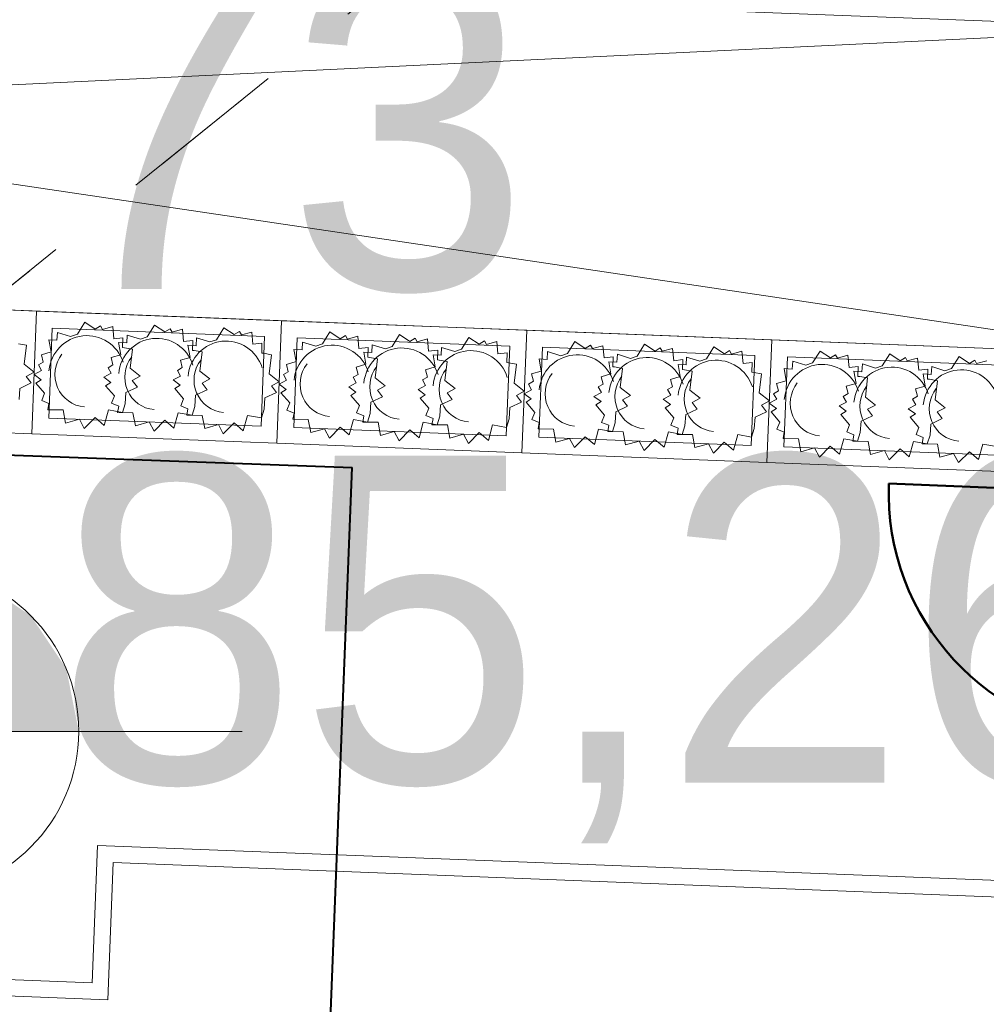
# Model space of a CAD drawing. Extents: x -134780 to 5540120, y 74663 to 5964901.
# Tile 41 of 71: x 5539596.28 to 5539599.83, y 5961331.86 to 5961335.47. Entities that reach past the tile are written whole.
import ezdxf

# ---------------------------------------------------------------- set-up
doc = ezdxf.new("R2010")
doc.units = 0
doc.header["$MEASUREMENT"] = 0
doc.set_wipeout_variables(frame=1)
doc.linetypes.add('L_0_03', pattern=[1, 0.5, -0.5])
for name, color, linetype, lineweight, true_color in [('217_kontur_klasyfikacyjny_Nr_Pióra__3', 7, 'Continuous', 18, 0xff6600), ('218_kontur_uzytku_gruntowego_Nr_Pióra__3', 7, 'Continuous', 18, 0xff6600), ('_woda2', 7, 'Continuous', 30, 0x0b2af4), ('Arch balustrady_Nr_Pióra__86', 7, 'Continuous', 50, 0x5555ff), ('Arch wyposarzenie_Nr_Pióra__4', 7, 'Continuous', 9, 0x029e21)]:
    doc.layers.add(name, color=color, linetype=linetype, lineweight=lineweight, true_color=true_color)
for name, color, linetype, lineweight in [('Arch drogi_Nr_Pióra__21', 7, 'Continuous', 9), ('Arch schody_Nr_Pióra__21', 7, 'Continuous', 9), ('INWENT RZĘDNE_Nr_Pióra__21', 7, 'Continuous', 9), ('mapa', 7, 'Continuous', 13), ('zasuwa_lub_zawor_Nr_Pióra__7', 7, 'Continuous', 13)]:
    doc.layers.add(name, color=color, linetype=linetype, lineweight=lineweight)
doc.layers.add('INWENT RZĘDNE', color=7, linetype='Continuous')
doc.styles.add('GENERATED_STYLE_1', font='txt')

# ---------------------------------------------------------------- blocks, each defined once
blk = doc.blocks.new('Koty wysokościowe_53', base_point=(-120140.6, 107003.6))
at = {"layer": 'INWENT RZĘDNE_Nr_Pióra__21', "linetype": 'Continuous'}
for points in [[(-120140.6, 107003.6), (-119540.6, 107003.6), (-119586.2, 107233.2), (-119716.3, 107427.9), (-119910.9, 107557.9), (-120140.6, 107603.6)], [(-120140.6, 107003.6), (-120740.6, 107003.6), (-120694.9, 106774), (-120564.8, 106579.3), (-120370.2, 106449.3), (-120140.6, 106403.6)]]:
    blk.add_hatch(color=256, dxfattribs=at).paths.add_polyline_path(points, flags=0)
for p, q in [((-120140.6, 105803.6), (-120140.6, 108203.6)), ((-121340.6, 107003.6), (-118940.6, 107003.6))]:
    blk.add_line(p, q, dxfattribs=at)
blk.add_circle((-120140.6, 107003.6), 600, dxfattribs=at)
at = {"layer": 'INWENT RZĘDNE_Nr_Pióra__21', "insert": (-119915.5, 104984.7), "char_height": 1200, "attachment_point": 7, "style": 'GENERATED_STYLE_1'}
blk.add_mtext('{85,73}', dxfattribs=at)
blk = doc.blocks.new('Koty wysokościowe_52', base_point=(-120351.5, 109748))
at = {"layer": 'INWENT RZĘDNE_Nr_Pióra__21', "linetype": 'Continuous'}
for points in [[(-120351.5, 109748), (-119751.5, 109748), (-119797.1, 109977.7), (-119927.2, 110172.3), (-120121.8, 110302.4), (-120351.5, 110348)], [(-120351.5, 109748), (-120951.5, 109748), (-120905.8, 109518.4), (-120775.7, 109323.8), (-120581.1, 109193.7), (-120351.5, 109148)]]:
    blk.add_hatch(color=256, dxfattribs=at).paths.add_polyline_path(points, flags=0)
for p, q in [((-120351.5, 108548), (-120351.5, 110948)), ((-121551.5, 109748), (-119151.5, 109748))]:
    blk.add_line(p, q, dxfattribs=at)
blk.add_circle((-120351.5, 109748), 600, dxfattribs=at)
at = {"layer": 'INWENT RZĘDNE_Nr_Pióra__21', "insert": (-119696, 108888.5), "char_height": 1200, "attachment_point": 7, "style": 'GENERATED_STYLE_1'}
blk.add_mtext('{85,73}', dxfattribs=at)
blk = doc.blocks.new('Koty wysokościowe_13', base_point=(-117936.1, 107488.9))
at = {"layer": 'INWENT RZĘDNE_Nr_Pióra__21', "linetype": 'Continuous'}
for points in [[(-117936.1, 107488.9), (-117336.1, 107488.9), (-117381.7, 107718.5), (-117511.8, 107913.1), (-117706.4, 108043.2), (-117936.1, 108088.9)], [(-117936.1, 107488.9), (-118536.1, 107488.9), (-118490.4, 107259.3), (-118360.3, 107064.6), (-118165.7, 106934.6), (-117936.1, 106888.9)]]:
    blk.add_hatch(color=256, dxfattribs=at).paths.add_polyline_path(points, flags=0)
for p, q in [((-117936.1, 106288.9), (-117936.1, 108688.9)), ((-119136.1, 107488.9), (-116736.1, 107488.9))]:
    blk.add_line(p, q, dxfattribs=at)
blk.add_circle((-117936.1, 107488.9), 600, dxfattribs=at)
at = {"layer": 'INWENT RZĘDNE_Nr_Pióra__21', "insert": (-117421.9, 107077.8), "char_height": 1200, "attachment_point": 7, "style": 'GENERATED_STYLE_1'}
blk.add_mtext('{85,26}', dxfattribs=at)
blk = doc.blocks.new('mapa')
at = {"layer": '217_kontur_klasyfikacyjny_Nr_Pióra__3', "color": 252, "linetype": 'L_0_03', "flags": 128}
for points in [[(5539613.45, 5961348.36), (5539595.25, 5961333.69)], [(5539595.25, 5961333.69), (5539613.45, 5961348.36)]]:
    blk.add_lwpolyline(points, dxfattribs=at)
at = {"layer": '218_kontur_uzytku_gruntowego_Nr_Pióra__3', "color": 252, "linetype": 'L_0_03', "flags": 128}
for points in [[(5539613.45, 5961348.36), (5539595.25, 5961333.69)], [(5539595.25, 5961333.69), (5539613.45, 5961348.36)]]:
    blk.add_lwpolyline(points, dxfattribs=at)
at = {"layer": 'Arch balustrady_Nr_Pióra__86', "color": 253, "linetype": 'Continuous'}
blk.add_line((5539600.3736, 5961333.7377), (5539599.4743, 5961333.7728), dxfattribs=at)
blk.add_arc((5539600.3736, 5961333.7377), 0.9, 177.7616, 267.7616, dxfattribs=at)
at = {"layer": 'Arch drogi_Nr_Pióra__21', "linetype": 'Continuous'}
for p, q in [((5539596.5505, 5961331.9406), (5539596.5703, 5961332.4452)), ((5539600.2175, 5961332.3027), (5539596.5703, 5961332.4452)), ((5539596.6082, 5961331.8783), (5539596.6279, 5961332.383)), ((5539600.2151, 5961332.2427), (5539596.6279, 5961332.383)), ((5539595.3515, 5961331.9875), (5539596.5505, 5961331.9406)), ((5539596.6082, 5961331.8783), (5539595.3491, 5961331.9275))]:
    blk.add_line(p, q, dxfattribs=at)
at = {"layer": 'Arch schody_Nr_Pióra__21', "color": 252, "linetype": 'Continuous'}
for p, q in [((5539594.425, 5961335.6815), (5539600.5404, 5961335.4425)), ((5539594.4041, 5961335.1469), (5539600.5404, 5961335.4425)), ((5539594.4041, 5961335.1469), (5539600.4935, 5961334.2434)), ((5539594.3782, 5961334.4824), (5539600.4935, 5961334.2434)), ((5539596.3467, 5961334.4055), (5539595.4473, 5961334.4406)), ((5539596.3291, 5961333.9558), (5539596.3467, 5961334.4055)), ((5539596.3291, 5961333.9558), (5539596.3467, 5961334.4055)), ((5539597.246, 5961334.3703), (5539596.3467, 5961334.4055)), ((5539597.2284, 5961333.9207), (5539597.246, 5961334.3703)), ((5539597.2284, 5961333.9207), (5539597.246, 5961334.3703)), ((5539598.1453, 5961334.3352), (5539597.246, 5961334.3703)), ((5539596.4043, 5961334.3432), (5539596.3914, 5961334.0134)), ((5539597.1837, 5961334.3127), (5539596.4043, 5961334.3432)), ((5539598.1277, 5961333.8855), (5539598.1453, 5961334.3352)), ((5539598.1277, 5961333.8855), (5539598.1453, 5961334.3352)), ((5539599.0446, 5961334.3), (5539598.1453, 5961334.3352)), ((5539597.1708, 5961333.983), (5539597.1837, 5961334.3127)), ((5539597.3036, 5961334.308), (5539597.2907, 5961333.9783)), ((5539598.083, 5961334.2776), (5539597.3036, 5961334.308)), ((5539599.027, 5961333.8504), (5539599.0446, 5961334.3)), ((5539599.027, 5961333.8504), (5539599.0446, 5961334.3)), ((5539599.9439, 5961334.2649), (5539599.0446, 5961334.3)), ((5539598.0701, 5961333.9478), (5539598.083, 5961334.2776)), ((5539598.2029, 5961334.2729), (5539598.19, 5961333.9431)), ((5539598.9823, 5961334.2424), (5539598.2029, 5961334.2729)), ((5539598.9694, 5961333.9127), (5539598.9823, 5961334.2424)), ((5539599.1022, 5961334.2377), (5539599.0893, 5961333.908)), ((5539599.8816, 5961334.2073), (5539599.1022, 5961334.2377)), ((5539596.3914, 5961334.0134), (5539597.1708, 5961333.983)), ((5539595.4298, 5961333.991), (5539596.3291, 5961333.9558)), ((5539596.3291, 5961333.9558), (5539597.2284, 5961333.9207)), ((5539597.2907, 5961333.9783), (5539598.0701, 5961333.9478)), ((5539597.2284, 5961333.9207), (5539598.1277, 5961333.8855)), ((5539598.19, 5961333.9431), (5539598.9694, 5961333.9127)), ((5539598.1277, 5961333.8855), (5539599.027, 5961333.8504)), ((5539599.0893, 5961333.908), (5539599.8687, 5961333.8775)), ((5539599.027, 5961333.8504), (5539599.9263, 5961333.8152))]:
    blk.add_line(p, q, dxfattribs=at)
at = {"layer": 'Arch wyposarzenie_Nr_Pióra__4', "color": 252, "linetype": 'Continuous'}
for p, q in [((5539596.4965, 5961334.3208), (5539596.5236, 5961334.3645)), ((5539596.5236, 5961334.3645), (5539596.5618, 5961334.3392)), ((5539596.7524, 5961334.3108), (5539596.7795, 5961334.3545)), ((5539596.7795, 5961334.3545), (5539596.8177, 5961334.3292)), ((5539596.4217, 5961334.2987), (5539596.4235, 5961334.3274)), ((5539596.4235, 5961334.3274), (5539596.4718, 5961334.3124)), ((5539596.4718, 5961334.3124), (5539596.4965, 5961334.3208)), ((5539596.5618, 5961334.3392), (5539596.5811, 5961334.3512)), ((5539596.5811, 5961334.3512), (5539596.5882, 5961334.3385)), ((5539596.5882, 5961334.3385), (5539596.6261, 5961334.3489)), ((5539596.6261, 5961334.3489), (5539596.6304, 5961334.3041)), ((5539596.6776, 5961334.2887), (5539596.6794, 5961334.3174)), ((5539596.6794, 5961334.3174), (5539596.7277, 5961334.3024)), ((5539596.8177, 5961334.3292), (5539596.837, 5961334.3412)), ((5539596.837, 5961334.3412), (5539596.8441, 5961334.3285)), ((5539596.8441, 5961334.3285), (5539596.882, 5961334.3389)), ((5539596.882, 5961334.3389), (5539596.8862, 5961334.2941)), ((5539597.0067, 5961334.3008), (5539597.0338, 5961334.3445)), ((5539597.0338, 5961334.3445), (5539597.072, 5961334.3193)), ((5539597.072, 5961334.3193), (5539597.0913, 5961334.3312)), ((5539597.0913, 5961334.3312), (5539597.0984, 5961334.3185)), ((5539597.0984, 5961334.3185), (5539597.1363, 5961334.329)), ((5539597.1363, 5961334.329), (5539597.1405, 5961334.2842)), ((5539597.3958, 5961334.2856), (5539597.4229, 5961334.3293)), ((5539597.4229, 5961334.3293), (5539597.4611, 5961334.304)), ((5539597.6517, 5961334.2756), (5539597.6788, 5961334.3193)), ((5539597.6788, 5961334.3193), (5539597.717, 5961334.294)), ((5539596.2804, 5961334.2861), (5539596.3093, 5961334.281)), ((5539596.3093, 5961334.281), (5539596.3009, 5961334.2111)), ((5539596.4, 5961334.2558), (5539596.392, 5961334.3004)), ((5539596.392, 5961334.3004), (5539596.4217, 5961334.2987)), ((5539596.6304, 5961334.3041), (5539596.6637, 5961334.3079)), ((5539596.6559, 5961334.2458), (5539596.6479, 5961334.2904)), ((5539596.6479, 5961334.2904), (5539596.6776, 5961334.2887)), ((5539596.6637, 5961334.3079), (5539596.6626, 5961334.2716)), ((5539596.7277, 5961334.3024), (5539596.7524, 5961334.3108)), ((5539596.8862, 5961334.2941), (5539596.9196, 5961334.2979)), ((5539596.9102, 5961334.2359), (5539596.9022, 5961334.2805)), ((5539596.9022, 5961334.2805), (5539596.9319, 5961334.2787)), ((5539596.9196, 5961334.2979), (5539596.9185, 5961334.2616)), ((5539596.9319, 5961334.2787), (5539596.9337, 5961334.3074)), ((5539596.9337, 5961334.3074), (5539596.982, 5961334.2924)), ((5539596.982, 5961334.2924), (5539597.0067, 5961334.3008)), ((5539597.1405, 5961334.2842), (5539597.1739, 5961334.2879)), ((5539597.1739, 5961334.2879), (5539597.1728, 5961334.2517)), ((5539597.321, 5961334.2635), (5539597.3229, 5961334.2922)), ((5539597.3229, 5961334.2922), (5539597.3711, 5961334.2772)), ((5539597.3711, 5961334.2772), (5539597.3958, 5961334.2856)), ((5539597.4611, 5961334.304), (5539597.4804, 5961334.316)), ((5539597.4804, 5961334.316), (5539597.4875, 5961334.3033)), ((5539597.4875, 5961334.3033), (5539597.5254, 5961334.3138)), ((5539597.5254, 5961334.3138), (5539597.5297, 5961334.269)), ((5539597.5769, 5961334.2535), (5539597.5787, 5961334.2822)), ((5539597.5787, 5961334.2822), (5539597.627, 5961334.2672)), ((5539597.717, 5961334.294), (5539597.7363, 5961334.306)), ((5539597.7363, 5961334.306), (5539597.7434, 5961334.2933)), ((5539597.7434, 5961334.2933), (5539597.7813, 5961334.3038)), ((5539597.7813, 5961334.3038), (5539597.7855, 5961334.259)), ((5539597.906, 5961334.2657), (5539597.9331, 5961334.3094)), ((5539597.9331, 5961334.3094), (5539597.9713, 5961334.2841)), ((5539597.9713, 5961334.2841), (5539597.9906, 5961334.2961)), ((5539597.9906, 5961334.2961), (5539597.9977, 5961334.2834)), ((5539597.9977, 5961334.2834), (5539598.0356, 5961334.2938)), ((5539598.0356, 5961334.2938), (5539598.0398, 5961334.249)), ((5539598.2951, 5961334.2505), (5539598.3223, 5961334.2942)), ((5539598.3223, 5961334.2942), (5539598.3604, 5961334.2689)), ((5539598.3604, 5961334.2689), (5539598.3797, 5961334.2809)), ((5539598.3797, 5961334.2809), (5539598.3868, 5961334.2682)), ((5539598.551, 5961334.2405), (5539598.5781, 5961334.2842)), ((5539598.5781, 5961334.2842), (5539598.6163, 5961334.2589)), ((5539596.3643, 5961334.2454), (5539596.4, 5961334.2558)), ((5539596.3713, 5961334.2185), (5539596.3643, 5961334.2454)), ((5539596.6202, 5961334.2354), (5539596.6559, 5961334.2458)), ((5539596.6626, 5961334.2716), (5539596.6695, 5961334.2709)), ((5539596.6695, 5961334.2709), (5539596.6985, 5961334.2658)), ((5539596.6985, 5961334.2658), (5539596.69, 5961334.1959)), ((5539596.9185, 5961334.2616), (5539596.9254, 5961334.2609)), ((5539596.9254, 5961334.2609), (5539596.9544, 5961334.2558)), ((5539596.9544, 5961334.2558), (5539596.9459, 5961334.1859)), ((5539597.1728, 5961334.2517), (5539597.1797, 5961334.251)), ((5539597.1797, 5961334.251), (5539597.2087, 5961334.2458)), ((5539597.2087, 5961334.2458), (5539597.2002, 5961334.1759)), ((5539597.2993, 5961334.2207), (5539597.2913, 5961334.2653)), ((5539597.2913, 5961334.2653), (5539597.321, 5961334.2635)), ((5539597.5297, 5961334.269), (5539597.563, 5961334.2727)), ((5539597.5552, 5961334.2107), (5539597.5472, 5961334.2553)), ((5539597.5472, 5961334.2553), (5539597.5769, 5961334.2535)), ((5539597.563, 5961334.2727), (5539597.562, 5961334.2364)), ((5539597.627, 5961334.2672), (5539597.6517, 5961334.2756)), ((5539597.7855, 5961334.259), (5539597.8189, 5961334.2627)), ((5539597.8095, 5961334.2008), (5539597.8015, 5961334.2453)), ((5539597.8015, 5961334.2453), (5539597.8312, 5961334.2436)), ((5539597.8189, 5961334.2627), (5539597.8178, 5961334.2264)), ((5539597.8312, 5961334.2436), (5539597.833, 5961334.2723)), ((5539597.833, 5961334.2723), (5539597.8813, 5961334.2573)), ((5539597.8813, 5961334.2573), (5539597.906, 5961334.2657)), ((5539598.0398, 5961334.249), (5539598.0732, 5961334.2528)), ((5539598.0732, 5961334.2528), (5539598.0721, 5961334.2165)), ((5539598.2203, 5961334.2284), (5539598.2222, 5961334.2571)), ((5539598.2222, 5961334.2571), (5539598.2705, 5961334.2421)), ((5539598.2705, 5961334.2421), (5539598.2951, 5961334.2505)), ((5539598.3868, 5961334.2682), (5539598.4247, 5961334.2786)), ((5539598.4247, 5961334.2786), (5539598.429, 5961334.2338)), ((5539598.4762, 5961334.2184), (5539598.4781, 5961334.2471)), ((5539598.4781, 5961334.2471), (5539598.5263, 5961334.2321)), ((5539598.6163, 5961334.2589), (5539598.6356, 5961334.2709)), ((5539598.6356, 5961334.2709), (5539598.6427, 5961334.2582)), ((5539598.6427, 5961334.2582), (5539598.6806, 5961334.2686)), ((5539598.6806, 5961334.2686), (5539598.6849, 5961334.2238)), ((5539598.8053, 5961334.2305), (5539598.8324, 5961334.2742)), ((5539598.8324, 5961334.2742), (5539598.8706, 5961334.249)), ((5539598.8706, 5961334.249), (5539598.8899, 5961334.2609)), ((5539598.8899, 5961334.2609), (5539598.897, 5961334.2482)), ((5539598.897, 5961334.2482), (5539598.9349, 5961334.2587)), ((5539598.9349, 5961334.2587), (5539598.9391, 5961334.2139)), ((5539599.1944, 5961334.2153), (5539599.2216, 5961334.259)), ((5539599.2216, 5961334.259), (5539599.2598, 5961334.2337)), ((5539599.2598, 5961334.2337), (5539599.279, 5961334.2457)), ((5539599.279, 5961334.2457), (5539599.2861, 5961334.233)), ((5539599.4503, 5961334.2053), (5539599.4774, 5961334.249)), ((5539599.4774, 5961334.249), (5539599.5156, 5961334.2237)), ((5539596.3009, 5961334.2111), (5539596.3379, 5961334.1818)), ((5539596.3533, 5961334.2081), (5539596.3713, 5961334.2185)), ((5539596.3649, 5961334.1874), (5539596.3533, 5961334.2081)), ((5539596.6092, 5961334.1981), (5539596.6271, 5961334.2085)), ((5539596.6271, 5961334.2085), (5539596.6202, 5961334.2354)), ((5539596.8745, 5961334.2254), (5539596.9102, 5961334.2359)), ((5539596.8814, 5961334.1986), (5539596.8745, 5961334.2254)), ((5539597.2637, 5961334.2102), (5539597.2993, 5961334.2207)), ((5539597.2706, 5961334.1834), (5539597.2637, 5961334.2102)), ((5539597.5195, 5961334.2002), (5539597.5552, 5961334.2107)), ((5539597.562, 5961334.2364), (5539597.5688, 5961334.2358)), ((5539597.5688, 5961334.2358), (5539597.5978, 5961334.2306)), ((5539597.5978, 5961334.2306), (5539597.5893, 5961334.1607)), ((5539597.8178, 5961334.2264), (5539597.8247, 5961334.2258)), ((5539597.8247, 5961334.2258), (5539597.8537, 5961334.2206)), ((5539597.8537, 5961334.2206), (5539597.8452, 5961334.1507)), ((5539598.0721, 5961334.2165), (5539598.079, 5961334.2158)), ((5539598.079, 5961334.2158), (5539598.108, 5961334.2107)), ((5539598.108, 5961334.2107), (5539598.0995, 5961334.1408)), ((5539598.1987, 5961334.1855), (5539598.1906, 5961334.2301)), ((5539598.1906, 5961334.2301), (5539598.2203, 5961334.2284)), ((5539598.429, 5961334.2338), (5539598.4623, 5961334.2376)), ((5539598.4545, 5961334.1755), (5539598.4465, 5961334.2201)), ((5539598.4465, 5961334.2201), (5539598.4762, 5961334.2184)), ((5539598.4623, 5961334.2376), (5539598.4613, 5961334.2013)), ((5539598.5263, 5961334.2321), (5539598.551, 5961334.2405)), ((5539598.6849, 5961334.2238), (5539598.7182, 5961334.2276)), ((5539598.7088, 5961334.1656), (5539598.7008, 5961334.2102)), ((5539598.7008, 5961334.2102), (5539598.7305, 5961334.2084)), ((5539598.7182, 5961334.2276), (5539598.7171, 5961334.1913)), ((5539598.7305, 5961334.2084), (5539598.7323, 5961334.2371)), ((5539598.7323, 5961334.2371), (5539598.7806, 5961334.2221)), ((5539598.7806, 5961334.2221), (5539598.8053, 5961334.2305)), ((5539598.9391, 5961334.2139), (5539598.9725, 5961334.2176)), ((5539598.9725, 5961334.2176), (5539598.9714, 5961334.1814)), ((5539599.1196, 5961334.1932), (5539599.1215, 5961334.2219)), ((5539599.1215, 5961334.2219), (5539599.1698, 5961334.2069)), ((5539599.1698, 5961334.2069), (5539599.1944, 5961334.2153)), ((5539599.2861, 5961334.233), (5539599.324, 5961334.2435)), ((5539599.324, 5961334.2435), (5539599.3283, 5961334.1987)), ((5539599.3755, 5961334.1832), (5539599.3774, 5961334.2119)), ((5539599.3774, 5961334.2119), (5539599.4256, 5961334.1969)), ((5539599.5156, 5961334.2237), (5539599.5349, 5961334.2357)), ((5539599.5349, 5961334.2357), (5539599.542, 5961334.223)), ((5539599.542, 5961334.223), (5539599.5799, 5961334.2335)), ((5539599.5799, 5961334.2335), (5539599.5842, 5961334.1887)), ((5539599.7046, 5961334.1954), (5539599.7317, 5961334.2391)), ((5539599.7317, 5961334.2391), (5539599.7699, 5961334.2138)), ((5539599.7699, 5961334.2138), (5539599.7892, 5961334.2258)), ((5539599.7892, 5961334.2258), (5539599.7963, 5961334.2131)), ((5539599.7963, 5961334.2131), (5539599.8342, 5961334.2235)), ((5539596.3379, 5961334.1818), (5539596.309, 5961334.1662)), ((5539596.3376, 5961334.1729), (5539596.3649, 5961334.1874)), ((5539596.3637, 5961334.1538), (5539596.3376, 5961334.1729)), ((5539596.5935, 5961334.1629), (5539596.6208, 5961334.1774)), ((5539596.6208, 5961334.1774), (5539596.6092, 5961334.1981)), ((5539596.69, 5961334.1959), (5539596.7271, 5961334.1666)), ((5539596.8635, 5961334.1882), (5539596.8814, 5961334.1986)), ((5539596.8751, 5961334.1675), (5539596.8635, 5961334.1882)), ((5539596.9459, 5961334.1859), (5539596.9829, 5961334.1566)), ((5539597.2002, 5961334.1759), (5539597.2372, 5961334.1467)), ((5539597.2527, 5961334.173), (5539597.2706, 5961334.1834)), ((5539597.2642, 5961334.1523), (5539597.2527, 5961334.173)), ((5539597.5085, 5961334.163), (5539597.5265, 5961334.1734)), ((5539597.5265, 5961334.1734), (5539597.5195, 5961334.2002)), ((5539597.7738, 5961334.1903), (5539597.8095, 5961334.2008)), ((5539597.7807, 5961334.1635), (5539597.7738, 5961334.1903)), ((5539598.163, 5961334.1751), (5539598.1987, 5961334.1855)), ((5539598.1699, 5961334.1482), (5539598.163, 5961334.1751)), ((5539598.4188, 5961334.1651), (5539598.4545, 5961334.1755)), ((5539598.4613, 5961334.2013), (5539598.4681, 5961334.2006)), ((5539598.4681, 5961334.2006), (5539598.4971, 5961334.1955)), ((5539598.4971, 5961334.1955), (5539598.4886, 5961334.1256)), ((5539598.7171, 5961334.1913), (5539598.724, 5961334.1906)), ((5539598.724, 5961334.1906), (5539598.753, 5961334.1855)), ((5539598.753, 5961334.1855), (5539598.7445, 5961334.1156)), ((5539598.9714, 5961334.1814), (5539598.9783, 5961334.1807)), ((5539598.9783, 5961334.1807), (5539599.0073, 5961334.1755)), ((5539599.0073, 5961334.1755), (5539598.9988, 5961334.1056)), ((5539599.098, 5961334.1504), (5539599.09, 5961334.195)), ((5539599.09, 5961334.195), (5539599.1196, 5961334.1932)), ((5539599.3283, 5961334.1987), (5539599.3617, 5961334.2024)), ((5539599.3539, 5961334.1404), (5539599.3458, 5961334.185)), ((5539599.3458, 5961334.185), (5539599.3755, 5961334.1832)), ((5539599.3617, 5961334.2024), (5539599.3606, 5961334.1661)), ((5539599.4256, 5961334.1969), (5539599.4503, 5961334.2053)), ((5539599.5842, 5961334.1887), (5539599.6175, 5961334.1924)), ((5539599.6081, 5961334.1304), (5539599.6001, 5961334.175)), ((5539599.6001, 5961334.175), (5539599.6298, 5961334.1733)), ((5539599.6175, 5961334.1924), (5539599.6165, 5961334.1561)), ((5539599.6298, 5961334.1733), (5539599.6317, 5961334.202)), ((5539599.6317, 5961334.202), (5539599.6799, 5961334.187)), ((5539599.6799, 5961334.187), (5539599.7046, 5961334.1954)), ((5539596.3275, 5961334.1419), (5539596.2853, 5961334.122)), ((5539596.309, 5961334.1662), (5539596.3275, 5961334.1419)), ((5539596.3444, 5961334.1416), (5539596.3637, 5961334.1538)), ((5539596.3763, 5961334.1042), (5539596.3444, 5961334.1416)), ((5539596.6196, 5961334.1438), (5539596.5935, 5961334.1629)), ((5539596.6003, 5961334.1316), (5539596.6196, 5961334.1438)), ((5539596.7271, 5961334.1666), (5539596.6981, 5961334.151)), ((5539596.6981, 5961334.151), (5539596.7167, 5961334.1267)), ((5539596.8477, 5961334.153), (5539596.8751, 5961334.1675)), ((5539596.8739, 5961334.1338), (5539596.8477, 5961334.153)), ((5539596.9829, 5961334.1566), (5539596.954, 5961334.141)), ((5539596.954, 5961334.141), (5539596.9726, 5961334.1167)), ((5539597.2372, 5961334.1467), (5539597.2083, 5961334.131)), ((5539597.2369, 5961334.1378), (5539597.2642, 5961334.1523)), ((5539597.263, 5961334.1186), (5539597.2369, 5961334.1378)), ((5539597.4928, 5961334.1278), (5539597.5201, 5961334.1423)), ((5539597.5201, 5961334.1423), (5539597.5085, 5961334.163)), ((5539597.5893, 5961334.1607), (5539597.6264, 5961334.1314)), ((5539597.7628, 5961334.153), (5539597.7807, 5961334.1635)), ((5539597.7744, 5961334.1323), (5539597.7628, 5961334.153)), ((5539597.8452, 5961334.1507), (5539597.8823, 5961334.1214)), ((5539598.0995, 5961334.1408), (5539598.1365, 5961334.1115)), ((5539598.152, 5961334.1378), (5539598.1699, 5961334.1482)), ((5539598.1635, 5961334.1171), (5539598.152, 5961334.1378)), ((5539598.4078, 5961334.1278), (5539598.4258, 5961334.1382)), ((5539598.4258, 5961334.1382), (5539598.4188, 5961334.1651)), ((5539598.6731, 5961334.1551), (5539598.7088, 5961334.1656)), ((5539598.68, 5961334.1283), (5539598.6731, 5961334.1551)), ((5539599.0623, 5961334.1399), (5539599.098, 5961334.1504)), ((5539599.0692, 5961334.1131), (5539599.0623, 5961334.1399)), ((5539599.3182, 5961334.1299), (5539599.3539, 5961334.1404)), ((5539599.3606, 5961334.1661), (5539599.3675, 5961334.1655)), ((5539599.3675, 5961334.1655), (5539599.3964, 5961334.1603)), ((5539599.3964, 5961334.1603), (5539599.388, 5961334.0904)), ((5539599.6165, 5961334.1561), (5539599.6233, 5961334.1555)), ((5539599.6233, 5961334.1555), (5539599.6523, 5961334.1503)), ((5539599.6523, 5961334.1503), (5539599.6438, 5961334.0804)), ((5539596.2853, 5961334.122), (5539596.2824, 5961334.0808)), ((5539596.3658, 5961334.0778), (5539596.3763, 5961334.1042)), ((5539596.6322, 5961334.0942), (5539596.6003, 5961334.1316)), ((5539596.6744, 5961334.1068), (5539596.6715, 5961334.0655)), ((5539596.7167, 5961334.1267), (5539596.6744, 5961334.1068)), ((5539596.8546, 5961334.1216), (5539596.8739, 5961334.1338)), ((5539596.8865, 5961334.0842), (5539596.8546, 5961334.1216)), ((5539596.9726, 5961334.1167), (5539596.9303, 5961334.0968)), ((5539597.2268, 5961334.1067), (5539597.1846, 5961334.0869)), ((5539597.2083, 5961334.131), (5539597.2268, 5961334.1067)), ((5539597.2437, 5961334.1064), (5539597.263, 5961334.1186)), ((5539597.2757, 5961334.069), (5539597.2437, 5961334.1064)), ((5539597.5189, 5961334.1086), (5539597.4928, 5961334.1278)), ((5539597.4996, 5961334.0964), (5539597.5189, 5961334.1086)), ((5539597.6264, 5961334.1314), (5539597.5974, 5961334.1158)), ((5539597.5974, 5961334.1158), (5539597.616, 5961334.0915)), ((5539597.747, 5961334.1179), (5539597.7744, 5961334.1323)), ((5539597.7732, 5961334.0987), (5539597.747, 5961334.1179)), ((5539597.8823, 5961334.1214), (5539597.8533, 5961334.1058)), ((5539597.8533, 5961334.1058), (5539597.8719, 5961334.0815)), ((5539598.1365, 5961334.1115), (5539598.1076, 5961334.0959)), ((5539598.1362, 5961334.1026), (5539598.1635, 5961334.1171)), ((5539598.1623, 5961334.0835), (5539598.1362, 5961334.1026)), ((5539598.3921, 5961334.0926), (5539598.4194, 5961334.1071)), ((5539598.4194, 5961334.1071), (5539598.4078, 5961334.1278)), ((5539598.4886, 5961334.1256), (5539598.5257, 5961334.0963)), ((5539598.6621, 5961334.1179), (5539598.68, 5961334.1283)), ((5539598.6737, 5961334.0972), (5539598.6621, 5961334.1179)), ((5539598.7445, 5961334.1156), (5539598.7816, 5961334.0863)), ((5539598.9988, 5961334.1056), (5539599.0359, 5961334.0763)), ((5539599.0513, 5961334.1027), (5539599.0692, 5961334.1131)), ((5539599.0628, 5961334.082), (5539599.0513, 5961334.1027)), ((5539599.3072, 5961334.0927), (5539599.3251, 5961334.1031)), ((5539599.3251, 5961334.1031), (5539599.3182, 5961334.1299)), ((5539599.5724, 5961334.12), (5539599.6081, 5961334.1304)), ((5539599.5794, 5961334.0931), (5539599.5724, 5961334.12)), ((5539596.3922, 5961334.0669), (5539596.3658, 5961334.0778)), ((5539596.3882, 5961334.0438), (5539596.3922, 5961334.0669)), ((5539596.6217, 5961334.0677), (5539596.6322, 5961334.0942)), ((5539596.6481, 5961334.0569), (5539596.6217, 5961334.0677)), ((5539596.6715, 5961334.0655), (5539596.6615, 5961334.0338)), ((5539596.876, 5961334.0578), (5539596.8865, 5961334.0842)), ((5539596.9303, 5961334.0968), (5539596.9274, 5961334.0555)), ((5539597.1846, 5961334.0869), (5539597.1817, 5961334.0456)), ((5539597.2652, 5961334.0426), (5539597.2757, 5961334.069)), ((5539597.5315, 5961334.059), (5539597.4996, 5961334.0964)), ((5539597.5737, 5961334.0717), (5539597.5708, 5961334.0304)), ((5539597.616, 5961334.0915), (5539597.5737, 5961334.0717)), ((5539597.7539, 5961334.0865), (5539597.7732, 5961334.0987)), ((5539597.7858, 5961334.0491), (5539597.7539, 5961334.0865)), ((5539597.8719, 5961334.0815), (5539597.8296, 5961334.0617)), ((5539598.1261, 5961334.0716), (5539598.0839, 5961334.0517)), ((5539598.1076, 5961334.0959), (5539598.1261, 5961334.0716)), ((5539598.143, 5961334.0713), (5539598.1623, 5961334.0835)), ((5539598.175, 5961334.0339), (5539598.143, 5961334.0713)), ((5539598.4182, 5961334.0735), (5539598.3921, 5961334.0926)), ((5539598.3989, 5961334.0613), (5539598.4182, 5961334.0735)), ((5539598.5257, 5961334.0963), (5539598.4968, 5961334.0807)), ((5539598.4968, 5961334.0807), (5539598.5153, 5961334.0564)), ((5539598.6464, 5961334.0827), (5539598.6737, 5961334.0972)), ((5539598.6725, 5961334.0635), (5539598.6464, 5961334.0827)), ((5539598.6532, 5961334.0513), (5539598.6725, 5961334.0635)), ((5539598.7816, 5961334.0863), (5539598.7526, 5961334.0707)), ((5539598.7526, 5961334.0707), (5539598.7712, 5961334.0464)), ((5539599.0359, 5961334.0763), (5539599.0069, 5961334.0607)), ((5539599.0355, 5961334.0675), (5539599.0628, 5961334.082)), ((5539599.0617, 5961334.0483), (5539599.0355, 5961334.0675)), ((5539599.2914, 5961334.0575), (5539599.3187, 5961334.072)), ((5539599.3187, 5961334.072), (5539599.3072, 5961334.0927)), ((5539599.388, 5961334.0904), (5539599.425, 5961334.0611)), ((5539599.5614, 5961334.0827), (5539599.5794, 5961334.0931)), ((5539599.573, 5961334.062), (5539599.5614, 5961334.0827)), ((5539599.6438, 5961334.0804), (5539599.6809, 5961334.0511)), ((5539596.4447, 5961334.0429), (5539596.3882, 5961334.0438)), ((5539596.4534, 5961333.9949), (5539596.4447, 5961334.0429)), ((5539596.6107, 5961334.0429), (5539596.5951, 5961333.9862)), ((5539596.6615, 5961334.0338), (5539596.6107, 5961334.0429)), ((5539596.6441, 5961334.0338), (5539596.6481, 5961334.0569)), ((5539596.7006, 5961334.0329), (5539596.6441, 5961334.0338)), ((5539596.7093, 5961333.9849), (5539596.7006, 5961334.0329)), ((5539596.8666, 5961334.0329), (5539596.851, 5961333.9762)), ((5539596.9174, 5961334.0238), (5539596.8666, 5961334.0329)), ((5539596.9024, 5961334.0469), (5539596.876, 5961334.0578)), ((5539596.8984, 5961334.0238), (5539596.9024, 5961334.0469)), ((5539596.9274, 5961334.0555), (5539596.9174, 5961334.0238)), ((5539597.1817, 5961334.0456), (5539597.1717, 5961334.0138)), ((5539597.2915, 5961334.0317), (5539597.2652, 5961334.0426)), ((5539597.2875, 5961334.0086), (5539597.2915, 5961334.0317)), ((5539597.521, 5961334.0326), (5539597.5315, 5961334.059)), ((5539597.5474, 5961334.0217), (5539597.521, 5961334.0326)), ((5539597.5708, 5961334.0304), (5539597.5608, 5961333.9986)), ((5539597.7753, 5961334.0227), (5539597.7858, 5961334.0491)), ((5539597.8296, 5961334.0617), (5539597.8267, 5961334.0204)), ((5539598.0839, 5961334.0517), (5539598.081, 5961334.0104)), ((5539598.1645, 5961334.0074), (5539598.175, 5961334.0339)), ((5539598.4309, 5961334.0239), (5539598.3989, 5961334.0613)), ((5539598.473, 5961334.0365), (5539598.4701, 5961333.9952)), ((5539598.5153, 5961334.0564), (5539598.473, 5961334.0365)), ((5539598.6851, 5961334.0139), (5539598.6532, 5961334.0513)), ((5539598.7712, 5961334.0464), (5539598.7289, 5961334.0265)), ((5539599.0255, 5961334.0364), (5539598.9832, 5961334.0166)), ((5539599.0069, 5961334.0607), (5539599.0255, 5961334.0364)), ((5539599.0424, 5961334.0361), (5539599.0617, 5961334.0483)), ((5539599.0743, 5961333.9987), (5539599.0424, 5961334.0361)), ((5539599.3175, 5961334.0383), (5539599.2914, 5961334.0575)), ((5539599.2982, 5961334.0261), (5539599.3175, 5961334.0383)), ((5539599.425, 5961334.0611), (5539599.3961, 5961334.0455)), ((5539599.3961, 5961334.0455), (5539599.4146, 5961334.0212)), ((5539599.5457, 5961334.0475), (5539599.573, 5961334.062)), ((5539599.5718, 5961334.0284), (5539599.5457, 5961334.0475)), ((5539599.5525, 5961334.0162), (5539599.5718, 5961334.0284)), ((5539599.6809, 5961334.0511), (5539599.6519, 5961334.0355)), ((5539599.6519, 5961334.0355), (5539599.6705, 5961334.0112)), ((5539596.5039, 5961334.0091), (5539596.4534, 5961333.9949)), ((5539596.5218, 5961333.975), (5539596.5039, 5961334.0091)), ((5539596.5616, 5961334.0152), (5539596.5218, 5961333.975)), ((5539596.5951, 5961333.9862), (5539596.5616, 5961334.0152)), ((5539596.7598, 5961333.9991), (5539596.7093, 5961333.9849)), ((5539596.7777, 5961333.965), (5539596.7598, 5961333.9991)), ((5539596.8175, 5961334.0052), (5539596.7777, 5961333.965)), ((5539596.851, 5961333.9762), (5539596.8175, 5961334.0052)), ((5539596.9549, 5961334.0229), (5539596.8984, 5961334.0238)), ((5539596.9636, 5961333.9749), (5539596.9549, 5961334.0229)), ((5539597.0717, 5961333.9952), (5539597.032, 5961333.955)), ((5539597.1053, 5961333.9663), (5539597.0717, 5961333.9952)), ((5539597.1209, 5961334.023), (5539597.1053, 5961333.9663)), ((5539597.1717, 5961334.0138), (5539597.1209, 5961334.023)), ((5539597.344, 5961334.0077), (5539597.2875, 5961334.0086)), ((5539597.3528, 5961333.9597), (5539597.344, 5961334.0077)), ((5539597.51, 5961334.0078), (5539597.4944, 5961333.9511)), ((5539597.5608, 5961333.9986), (5539597.51, 5961334.0078)), ((5539597.5434, 5961333.9986), (5539597.5474, 5961334.0217)), ((5539597.5999, 5961333.9977), (5539597.5434, 5961333.9986)), ((5539597.6086, 5961333.9497), (5539597.5999, 5961333.9977)), ((5539597.7659, 5961333.9978), (5539597.7503, 5961333.9411)), ((5539597.8167, 5961333.9886), (5539597.7659, 5961333.9978)), ((5539597.8017, 5961334.0118), (5539597.7753, 5961334.0227)), ((5539597.7977, 5961333.9887), (5539597.8017, 5961334.0118)), ((5539597.8267, 5961334.0204), (5539597.8167, 5961333.9886)), ((5539598.081, 5961334.0104), (5539598.071, 5961333.9787)), ((5539598.1908, 5961333.9966), (5539598.1645, 5961334.0074)), ((5539598.1868, 5961333.9735), (5539598.1908, 5961333.9966)), ((5539598.4204, 5961333.9974), (5539598.4309, 5961334.0239)), ((5539598.4467, 5961333.9866), (5539598.4204, 5961333.9974)), ((5539598.4701, 5961333.9952), (5539598.4601, 5961333.9635)), ((5539598.6746, 5961333.9875), (5539598.6851, 5961334.0139)), ((5539598.7289, 5961334.0265), (5539598.726, 5961333.9852)), ((5539598.9832, 5961334.0166), (5539598.9803, 5961333.9753)), ((5539599.0638, 5961333.9723), (5539599.0743, 5961333.9987)), ((5539599.3302, 5961333.9887), (5539599.2982, 5961334.0261)), ((5539599.3724, 5961334.0014), (5539599.3694, 5961333.9601)), ((5539599.4146, 5961334.0212), (5539599.3724, 5961334.0014)), ((5539599.5844, 5961333.9788), (5539599.5525, 5961334.0162)), ((5539599.6282, 5961333.9914), (5539599.6253, 5961333.9501)), ((5539599.6705, 5961334.0112), (5539599.6282, 5961333.9914)), ((5539597.0141, 5961333.9891), (5539596.9636, 5961333.9749)), ((5539597.032, 5961333.955), (5539597.0141, 5961333.9891)), ((5539597.4032, 5961333.9739), (5539597.3528, 5961333.9597)), ((5539597.4211, 5961333.9398), (5539597.4032, 5961333.9739)), ((5539597.4609, 5961333.98), (5539597.4211, 5961333.9398)), ((5539597.4944, 5961333.9511), (5539597.4609, 5961333.98)), ((5539597.6591, 5961333.9639), (5539597.6086, 5961333.9497)), ((5539597.677, 5961333.9298), (5539597.6591, 5961333.9639)), ((5539597.7168, 5961333.97), (5539597.677, 5961333.9298)), ((5539597.7503, 5961333.9411), (5539597.7168, 5961333.97)), ((5539597.8542, 5961333.9878), (5539597.7977, 5961333.9887)), ((5539597.8629, 5961333.9398), (5539597.8542, 5961333.9878)), ((5539597.9711, 5961333.9601), (5539597.9313, 5961333.9199)), ((5539598.0046, 5961333.9312), (5539597.9711, 5961333.9601)), ((5539598.0202, 5961333.9878), (5539598.0046, 5961333.9312)), ((5539598.071, 5961333.9787), (5539598.0202, 5961333.9878)), ((5539598.2433, 5961333.9726), (5539598.1868, 5961333.9735)), ((5539598.2521, 5961333.9246), (5539598.2433, 5961333.9726)), ((5539598.4094, 5961333.9726), (5539598.3937, 5961333.9159)), ((5539598.4601, 5961333.9635), (5539598.4094, 5961333.9726)), ((5539598.4427, 5961333.9635), (5539598.4467, 5961333.9866)), ((5539598.4992, 5961333.9626), (5539598.4427, 5961333.9635)), ((5539598.508, 5961333.9146), (5539598.4992, 5961333.9626)), ((5539598.6652, 5961333.9626), (5539598.6496, 5961333.9059)), ((5539598.716, 5961333.9535), (5539598.6652, 5961333.9626)), ((5539598.701, 5961333.9766), (5539598.6746, 5961333.9875)), ((5539598.697, 5961333.9535), (5539598.701, 5961333.9766)), ((5539598.726, 5961333.9852), (5539598.716, 5961333.9535)), ((5539598.9803, 5961333.9753), (5539598.9703, 5961333.9435)), ((5539599.0901, 5961333.9614), (5539599.0638, 5961333.9723)), ((5539599.0861, 5961333.9383), (5539599.0901, 5961333.9614)), ((5539599.3197, 5961333.9623), (5539599.3302, 5961333.9887)), ((5539599.346, 5961333.9514), (5539599.3197, 5961333.9623)), ((5539599.3694, 5961333.9601), (5539599.3594, 5961333.9283)), ((5539599.574, 5961333.9524), (5539599.5844, 5961333.9788)), ((5539597.9134, 5961333.954), (5539597.8629, 5961333.9398)), ((5539597.9313, 5961333.9199), (5539597.9134, 5961333.954)), ((5539598.3026, 5961333.9388), (5539598.2521, 5961333.9246)), ((5539598.3204, 5961333.9047), (5539598.3026, 5961333.9388)), ((5539598.3602, 5961333.9449), (5539598.3204, 5961333.9047)), ((5539598.3937, 5961333.9159), (5539598.3602, 5961333.9449)), ((5539598.5584, 5961333.9288), (5539598.508, 5961333.9146)), ((5539598.5763, 5961333.8947), (5539598.5584, 5961333.9288)), ((5539598.6161, 5961333.9349), (5539598.5763, 5961333.8947)), ((5539598.6496, 5961333.9059), (5539598.6161, 5961333.9349)), ((5539598.7535, 5961333.9526), (5539598.697, 5961333.9535)), ((5539598.7622, 5961333.9046), (5539598.7535, 5961333.9526)), ((5539598.8704, 5961333.9249), (5539598.8306, 5961333.8847)), ((5539598.9039, 5961333.896), (5539598.8704, 5961333.9249)), ((5539598.9195, 5961333.9527), (5539598.9039, 5961333.896)), ((5539598.9703, 5961333.9435), (5539598.9195, 5961333.9527)), ((5539599.1427, 5961333.9374), (5539599.0861, 5961333.9383)), ((5539599.1514, 5961333.8894), (5539599.1427, 5961333.9374)), ((5539599.3087, 5961333.9375), (5539599.293, 5961333.8808)), ((5539599.3594, 5961333.9283), (5539599.3087, 5961333.9375)), ((5539599.342, 5961333.9283), (5539599.346, 5961333.9514)), ((5539599.3985, 5961333.9274), (5539599.342, 5961333.9283)), ((5539599.4073, 5961333.8794), (5539599.3985, 5961333.9274)), ((5539599.5645, 5961333.9275), (5539599.5489, 5961333.8708)), ((5539599.6153, 5961333.9183), (5539599.5645, 5961333.9275)), ((5539599.6003, 5961333.9415), (5539599.574, 5961333.9524)), ((5539599.5963, 5961333.9184), (5539599.6003, 5961333.9415)), ((5539599.6253, 5961333.9501), (5539599.6153, 5961333.9183)), ((5539598.8127, 5961333.9188), (5539598.7622, 5961333.9046)), ((5539598.8306, 5961333.8847), (5539598.8127, 5961333.9188)), ((5539599.2019, 5961333.9036), (5539599.1514, 5961333.8894)), ((5539599.2197, 5961333.8695), (5539599.2019, 5961333.9036)), ((5539599.2595, 5961333.9097), (5539599.2197, 5961333.8695)), ((5539599.293, 5961333.8808), (5539599.2595, 5961333.9097)), ((5539599.4577, 5961333.8936), (5539599.4073, 5961333.8794)), ((5539599.4756, 5961333.8595), (5539599.4577, 5961333.8936)), ((5539599.5154, 5961333.8997), (5539599.4756, 5961333.8595)), ((5539599.5489, 5961333.8708), (5539599.5154, 5961333.8997)), ((5539599.6528, 5961333.9175), (5539599.5963, 5961333.9184)), ((5539599.6615, 5961333.8695), (5539599.6528, 5961333.9175)), ((5539599.712, 5961333.8837), (5539599.6615, 5961333.8695)), ((5539599.7299, 5961333.8496), (5539599.712, 5961333.8837)), ((5539599.7697, 5961333.8898), (5539599.7299, 5961333.8496)), ((5539599.8032, 5961333.8608), (5539599.7697, 5961333.8898)), ((5539599.8188, 5961333.9175), (5539599.8032, 5961333.8608)), ((5539599.8696, 5961333.9084), (5539599.8188, 5961333.9175))]:
    blk.add_line(p, q, dxfattribs=at)
for centre, major_axis, start_param, end_param in [((5539596.5316, 5961334.1731), (-0.0056, -0.1425), 1.927535, 4.652962), ((5539596.7875, 5961334.1631), (-0.0056, -0.1425), 1.927535, 4.652962), ((5539597.0418, 5961334.1531), (-0.0056, -0.1425), 1.927535, 4.652962), ((5539597.431, 5961334.1379), (-0.0056, -0.1425), 1.927535, 4.652962), ((5539596.5316, 5961334.1731), (-0.0047, -0.1193), 4.078423, 6.243896), ((5539597.6868, 5961334.1279), (-0.0056, -0.1425), 1.927535, 4.652962), ((5539597.9411, 5961334.118), (-0.0056, -0.1425), 1.927535, 4.652962), ((5539598.3303, 5961334.1028), (-0.0056, -0.1425), 1.927535, 4.652962), ((5539596.7875, 5961334.1631), (-0.0047, -0.1193), 4.078423, 6.243896), ((5539597.0418, 5961334.1531), (-0.0047, -0.1193), 4.078423, 6.243896), ((5539597.431, 5961334.1379), (-0.0047, -0.1193), 4.078423, 6.243896), ((5539598.5862, 5961334.0928), (-0.0056, -0.1425), 1.927535, 4.652962), ((5539598.8404, 5961334.0828), (-0.0056, -0.1425), 1.927535, 4.652962), ((5539599.2296, 5961334.0676), (-0.0056, -0.1425), 1.927535, 4.652962), ((5539597.6868, 5961334.1279), (-0.0047, -0.1193), 4.078423, 6.243896), ((5539597.9411, 5961334.118), (-0.0047, -0.1193), 4.078423, 6.243896), ((5539598.3303, 5961334.1028), (-0.0047, -0.1193), 4.078423, 6.243896), ((5539599.4855, 5961334.0576), (-0.0056, -0.1425), 1.927535, 4.652962), ((5539599.7398, 5961334.0477), (-0.0056, -0.1425), 1.927535, 4.652962), ((5539598.5862, 5961334.0928), (-0.0047, -0.1193), 4.078423, 6.243896), ((5539598.8404, 5961334.0828), (-0.0047, -0.1193), 4.078423, 6.243896), ((5539599.2296, 5961334.0676), (-0.0047, -0.1193), 4.078423, 6.243896), ((5539599.4855, 5961334.0576), (-0.0047, -0.1193), 4.078423, 6.243896), ((5539599.7398, 5961334.0477), (-0.0047, -0.1193), 4.078423, 6.243896)]:
    blk.add_ellipse(centre, major_axis=major_axis, ratio=0.982005, start_param=start_param, end_param=end_param, dxfattribs=at)
at = {"layer": 'INWENT RZĘDNE', "color": 252, "xscale": 0.001, "yscale": 0.001, "zscale": 0.001}
for name, p in [('Koty wysokościowe_52', (5539593.4861, 5961335.1229)), ('Koty wysokościowe_13', (5539595.9015, 5961332.8637)), ('Koty wysokościowe_53', (5539593.697, 5961332.3785))]:
    blk.add_blockref(name, p, dxfattribs=at)

msp = doc.modelspace()

# ---------------------------------------------------------------- linework, layer by layer
at = {"layer": '_woda2', "color": 253, "lineweight": 40}
msp.add_line((5539597.0778, 5961323.0564), (5539597.5051, 5961333.832), dxfattribs=at)

# ---------------------------------------------------------------- next in the draw order: block references
at = {"layer": 'mapa', "color": 4, "lineweight": 40}
msp.add_blockref('mapa', (0, 0), dxfattribs=at)

# ---------------------------------------------------------------- next in the draw order: linework, layer by layer
at = {"layer": '_woda2', "color": 253, "lineweight": 40}
msp.add_line((5539592.7439, 5961334.0065), (5539597.5051, 5961333.832), dxfattribs=at)
at = {"layer": 'zasuwa_lub_zawor_Nr_Pióra__7', "color": 253}
msp.add_lwpolyline([(5539597.5051, 5961333.832), (5539595.4224, 5961333.9084)], dxfattribs=at)

# ---------------------------------------------------------------- next in the draw order: wipeouts: each hides what was drawn before it
msp.add_wipeout([(5539444.713, 5961266.9628), (5539444.713, 5961415.4628), (5539654.713, 5961415.4628), (5539651.713, 5961412.4128), (5539457.213, 5961412.4128), (5539457.213, 5961270.0128), (5539651.713, 5961270.0128), (5539654.713, 5961266.9628)]).dxf.layer = 'zasuwa_lub_zawor_Nr_Pióra__7'

doc.saveas('drawing.dxf')
